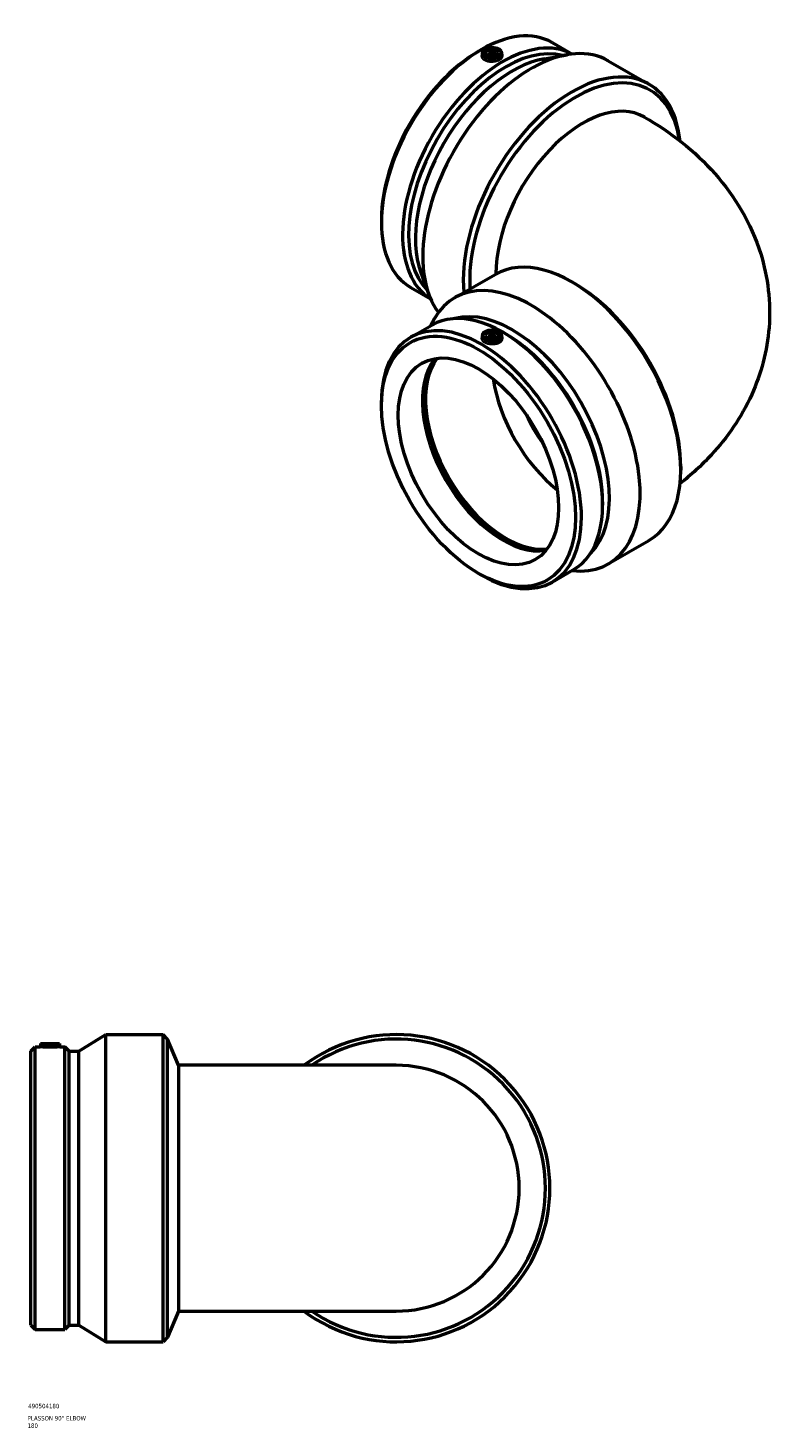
# Model space of a CAD drawing. Header units: millimetres. Extents: x -753 to 1445, y -1046 to 1188.
# Tile 6 of 6: x 855 to 1445, y 76 to 1188. Entities that reach past the tile are written whole.
import ezdxf

# ---------------------------------------------------------------- set-up
doc = ezdxf.new("R2010")
doc.units = ezdxf.units.MM
doc.layers.add('Title (ISO)', color=7, linetype='Continuous', lineweight=50)
doc.layers.add('Visible (ANSI)', color=7, linetype='Continuous', lineweight=50)
doc.styles.add('Note Text (ISO)', font='tahoma.ttf')

# ---------------------------------------------------------------- blocks, each defined once
blk = doc.blocks.new('Title Blocks ISO')
at = {"layer": 'Title (ISO)', "style": 'Note Text (ISO)'}
for tag, p in [('PART_NUMBER_001', (34.1, 72.1)), ('DESCRIPTION_002', (33.6, 56.5)), ('DESCRIPTION_001', (33.7, 62.4))]:
    blk.add_attdef(tag, p, '', height=3.5, dxfattribs=at)

msp = doc.modelspace()

# ---------------------------------------------------------------- linework, layer by layer
at = {"layer": 'Visible (ANSI)'}
for p, q in [((1212.477, 1169.665), (1214.858, 1171.04)), ((1215.758, 1168.721), (1215.506, 1166.38)), ((1221.243, 1168.453), (1221.243, 1165.807)), ((1225.243, 1168.453), (1225.243, 1165.807)), ((1230.729, 1168.721), (1230.983, 1166.353)), ((1270.978, 1176.599), (1286.728, 1167.506)), ((1264.808, 1163.816), (1282.996, 1166.972)), ((1315.515, 1162.156), (1347.724, 1143.56)), ((1135.493, 1036.324), (1135.493, 1033.575)), ((1166.724, 993.929), (1173.085, 976.6)), ((1193.515, 973.913), (1225.724, 992.508)), ((1158.738, 982.194), (1174.488, 973.101)), ((1289.25, 985.007), (1286.724, 986.466)), ((1158.738, 942.565), (1175.508, 952.246)), ((1234.009, 945.313), (1231.628, 946.687)), ((1215.758, 944.368), (1215.503, 942)), ((1221.243, 944.1), (1221.243, 941.454)), ((1225.243, 944.1), (1225.243, 941.454)), ((1230.729, 944.368), (1230.98, 942.027)), ((1135.493, 888.434), (1135.493, 891.184)), ((1372.991, 839.965), (1372.991, 837.047)), ((1310.994, 811.971), (1310.994, 809.222)), ((1315.515, 762.602), (1347.724, 781.198)), ((1270.978, 748.159), (1287.748, 757.841)), ((1212.477, 755.093), (1214.858, 753.718)), ((857.192, 375.706), (860.559, 379.073)), ((860.559, 154.593), (860.559, 379.073)), ((860.559, 379.073), (864.675, 379.073)), ((864.917, 381.833), (864.675, 379.073)), ((864.917, 381.833), (879.917, 381.833)), ((879.917, 381.833), (880.158, 379.073)), ((880.158, 379.073), (884.275, 379.073)), ((884.275, 154.593), (884.275, 379.073)), ((887.642, 375.706), (884.275, 379.073)), ((895.254, 375.706), (916.642, 388.833)), ((916.642, 144.833), (916.642, 388.833)), ((916.642, 388.833), (962.192, 388.833)), ((962.192, 144.833), (962.192, 388.833)), ((965.765, 385.26), (962.192, 388.833)), ((965.765, 148.406), (965.765, 385.26)), ((974.392, 364.433), (965.765, 385.26)), ((857.192, 157.96), (857.192, 375.706)), ((887.642, 157.96), (887.642, 375.706)), ((887.642, 375.706), (895.254, 375.706)), ((895.254, 157.96), (895.254, 375.706)), ((974.392, 364.433), (974.392, 169.233)), ((1147.192, 364.433), (974.392, 364.433)), ((974.392, 169.233), (965.765, 148.406)), ((974.392, 169.233), (1147.192, 169.233)), ((857.192, 157.96), (860.559, 154.593)), ((887.642, 157.96), (884.275, 154.593)), ((887.642, 157.96), (895.254, 157.96)), ((895.254, 157.96), (916.642, 144.833)), ((860.559, 154.593), (884.275, 154.593)), ((916.642, 144.833), (962.192, 144.833)), ((965.765, 148.406), (962.192, 144.833))]:
    msp.add_line(p, q, dxfattribs=at)
for radius, start, end in [(122, 233.130102, 126.869898), (118.427, 235.501241, 124.498759), (97.6, 270, 90)]:
    msp.add_arc((1147.192, 266.833), radius, start, end, dxfattribs=at)
for centre, major_axis, start_param, end_param in [((1214.858, 1079.397), (56.12, 97.203), 0, 3.14159265), ((1231.628, 1069.715), (56.12, 97.203), 0.01858055, 3.12301211), ((1254.515, 1056.501), (61, 105.655), 0, 2.89934345), ((1212.477, 1080.771), (-54.436, -94.287), 3.92699082, 5.49778714), ((1234.009, 1068.34), (54.436, 94.287), 0.15490689, 2.98668576), ((1239.392, 1065.232), (-54.436, -94.287), 3.5905288, 5.83424916), ((1286.724, 1037.905), (61, 105.655), 5.6082813, 8.74173832), ((1289.25, 1036.446), (59.213, 102.561), 5.64797557, 8.71454043), ((1295.35, 1032.924), (48.8, 84.524), 0, 2.35900782), ((1286.724, 886.853), (-61, 105.655), 3.14159265, 6.28318531), ((1254.515, 868.258), (-61, 105.655), 2.73887681, 6.68590115), ((1289.25, 888.312), (59.213, -102.561), 0.78539816, 2.35619449), ((1214.858, 845.362), (-56.12, 97.203), 2.35619449, 7.06858347), ((1231.628, 855.044), (-56.12, 97.203), 3.14159265, 6.28318531), ((1239.392, 859.526), (-54.436, 94.287), 3.29104283, 6.13373513), ((1234.009, 856.418), (54.436, -94.287), 0.78539816, 2.35619449), ((1231.628, 855.044), (45, -77.942), 3.35601452, 6.06876344), ((1234.121, 856.483), (45.375, -78.591), 3.40020662, 6.02457134), ((1234.121, 856.483), (45, -77.942), 3.38445796, 6.04032), ((1286.724, 886.853), (-45, 77.942), 0.97012773, 2.17146493), ((1295.35, 891.834), (-38.9, 67.377), 1.40223213, 1.73936052)]:
    msp.add_ellipse(centre, major_axis=major_axis, ratio=0.57735027, start_param=start_param, end_param=end_param, dxfattribs=at)
for centre, major_axis in [((1223.243, 1168.453), (-7.5, 0)), ((1223.243, 1168.453), (5, 0)), ((1223.243, 1168.453), (-2, 0)), ((1212.477, 843.987), (-54.436, 94.287)), ((1223.243, 944.1), (7.5, 0)), ((1223.243, 944.1), (-5, 0)), ((1223.243, 944.1), (2, 0)), ((1212.477, 843.987), (-45, 77.942))]:
    msp.add_ellipse(centre, major_axis=major_axis, ratio=0.57735027, dxfattribs=at)
for points, knots in [([(1230.982, 1166.353), (1230.992, 1166.266), (1230.997, 1166.178), (1230.994, 1165.558), (1230.797, 1164.989), (1230.003, 1163.928), (1229.406, 1163.436), (1228.029, 1162.641), (1227.158, 1162.285), (1225.249, 1161.785), (1224.211, 1161.642), (1222.265, 1161.584), (1221.226, 1161.666), (1219.314, 1162.079), (1218.441, 1162.412), (1217.064, 1163.207), (1216.468, 1163.723), (1215.68, 1164.868), (1215.488, 1165.497), (1215.49, 1166.184), (1215.496, 1166.282), (1215.507, 1166.38)], [0.53742301, 0.53742301, 0.53742301, 0.53742301, 0.58451161, 0.58451161, 0.87656448, 0.87656448, 1.16861736, 1.16861736, 1.46067023, 1.46067023, 1.7527231, 1.7527231, 2.04497891, 2.04497891, 2.33723471, 2.33723471, 2.62949051, 2.62949051, 2.92174632, 2.92174632, 2.96973139, 2.96973139, 2.96973139, 2.96973139]), ([(1344.15, 1117.449), (1364.611, 1105.635), (1383.796, 1090.961), (1415.756, 1054.747), (1428.863, 1033.412), (1442.217, 990.375), (1444.633, 970.162), (1441.646, 931.677), (1436.74, 913.515), (1421.142, 878.867), (1409.94, 862.853), (1389.524, 840.763), (1381.189, 833.202), (1372.465, 826.366)], [4.71238898, 4.71238898, 4.71238898, 4.71238898, 5.02654825, 5.02654825, 5.32052901, 5.32052901, 5.54256679, 5.54256679, 5.75208282, 5.75208282, 5.98793731, 5.98793731, 6.13285664, 6.13285664, 6.13285664, 6.13285664]), ([(1230.979, 942.027), (1230.99, 941.929), (1230.996, 941.831), (1230.999, 941.144), (1230.807, 940.515), (1230.019, 939.37), (1229.423, 938.854), (1228.045, 938.059), (1227.172, 937.726), (1225.26, 937.313), (1224.221, 937.232), (1222.275, 937.289), (1221.237, 937.432), (1219.329, 937.932), (1218.457, 938.288), (1217.081, 939.083), (1216.483, 939.575), (1215.689, 940.636), (1215.492, 941.205), (1215.49, 941.826), (1215.494, 941.913), (1215.504, 942)], [1.70473803, 1.70473803, 1.70473803, 1.70473803, 1.7527231, 1.7527231, 2.04497891, 2.04497891, 2.33723471, 2.33723471, 2.62949051, 2.62949051, 2.92174632, 2.92174632, 3.21379919, 3.21379919, 3.50585207, 3.50585207, 3.79790494, 3.79790494, 4.08995781, 4.08995781, 4.13704641, 4.13704641, 4.13704641, 4.13704641]), ([(880.158, 379.073), (880.158, 379.073), (879.965, 379.059), (879.177, 379.008), (878.582, 378.973), (877.209, 378.905), (876.339, 378.869), (874.43, 378.818), (873.391, 378.804), (871.443, 378.804), (870.404, 378.818), (868.495, 378.869), (867.625, 378.905), (866.251, 378.973), (865.657, 379.008), (864.869, 379.059), (864.675, 379.073), (864.675, 379.073)], [1.16861736, 1.16861736, 1.16861736, 1.16861736, 1.46067023, 1.46067023, 1.7527231, 1.7527231, 2.04497891, 2.04497891, 2.33723471, 2.33723471, 2.62949051, 2.62949051, 2.92174632, 2.92174632, 3.21379919, 3.21379919, 3.50585207, 3.50585207, 3.50585207, 3.50585207])]:
    msp.add_open_spline(points, degree=3, knots=knots, dxfattribs=at)

# ---------------------------------------------------------------- block references
msp.add_blockref('Title Blocks ISO', (821, 20)).add_auto_attribs({'PART_NUMBER_001': '490504180', 'DESCRIPTION_001': 'PLASSON 90° ELBOW', 'DESCRIPTION_002': '180'})

doc.saveas('drawing.dxf')
